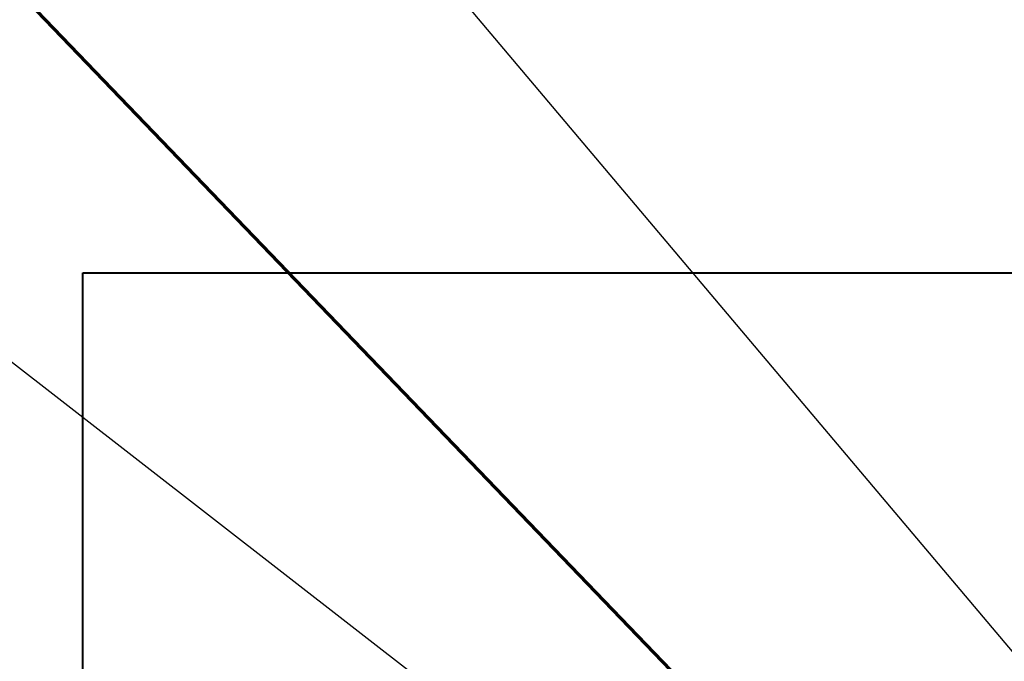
# Model space of a CAD drawing. Extents: x 34439 to 126910, y -74890 to 17912.
# Tile 46 of 144: x 95456 to 95698, y -56603 to -56446. Entities that reach past the tile are written whole.
import ezdxf
from ezdxf.lldxf.tags import DXFTag

# ---------------------------------------------------------------- set-up
doc = ezdxf.new("R2010")
doc.units = 0
doc.header["$MEASUREMENT"] = 0
doc.layers.add('_konstrukcja', color=96, linetype='Continuous', lineweight=20)
doc.layers.add('WYMIARY-I-OPISY', color=3, linetype='Continuous', lineweight=9)
doc.styles.get("Standard").update_dxf_attribs({"font": 'ARIALN.TTF'})
tags = doc.linetypes.add('HIDDEN', pattern=[0.375, 0.25, -0.125]).pattern_tags.tags
tags[6:7] = [DXFTag(74, 4), DXFTag(75, 0), DXFTag(340, '0'), DXFTag(46, 1.0), DXFTag(50, 0.0), DXFTag(44, 0.0), DXFTag(45, 0.0)]
tags[4:5] = [DXFTag(74, 4), DXFTag(75, 0), DXFTag(340, '0'), DXFTag(46, 1.0), DXFTag(50, 0.0), DXFTag(44, 0.0), DXFTag(45, 0.0)]
doc.dimstyles.new('zewn', dxfattribs={"dimtxt": 10, "dimasz": 7, "dimexe": 1.25, "dimexo": 10, "dimgap": 3, "dimtad": 1, "dimdec": 0, "dimtxsty": 'Standard', "dimblk": 'ARCHTICK', "dimcen": 10, "dimadec": 0, "dimazin": 0, "dimtfac": 1, "dimtdec": 0, "dimtmove": 0, "dimatfit": 3, "dimfxl": 1, "dimarcsym": 0})

# ---------------------------------------------------------------- blocks, each defined once
blk = doc.blocks.new('_ArchTick')
at = {"color": 0, "linetype": 'ByBlock', "const_width": 0.15}
blk.add_lwpolyline([(-0.5, -0.5), (0.5, 0.5)], dxfattribs=at)

msp = doc.modelspace()

# ---------------------------------------------------------------- linework, layer by layer
at = {"layer": '_konstrukcja', "lineweight": 70, "ltscale": 50}
msp.add_line((103631.88, -64931.82), (84783.73, -45352.49), dxfattribs=at)
at = {"layer": 'WYMIARY-I-OPISY', "linetype": 'HIDDEN', "lineweight": 40, "ltscale": 10}
for p, q in [((95471.72, -56507.5), (96071.72, -56507.5)), ((95471.72, -56957.5), (95471.72, -56507.5))]:
    msp.add_line(p, q, dxfattribs=at)

# ---------------------------------------------------------------- leaders
at = {"layer": 'WYMIARY-I-OPISY', "annotation_type": 0, "has_hookline": 1, "hookline_direction": 1}
for points, text_width in [([(95802.15, -56507.5), (95709.1, -56347.98), (95705.1, -56347.98)], 54.16), ([(95778.36, -56693.65), (95549.16, -56422.2), (95545.16, -56422.2)], 54.43), ([(95667.51, -56694.87), (95352.01, -56450.11), (95348.01, -56450.11)], 53.68)]:
    msp.add_leader(points, dimstyle='zewn', override={"dimasz": 4, "dimtad": 0, "dimldrblk": 'DotSmall'}, dxfattribs=dict(at, text_width=text_width))

doc.saveas('drawing.dxf')
